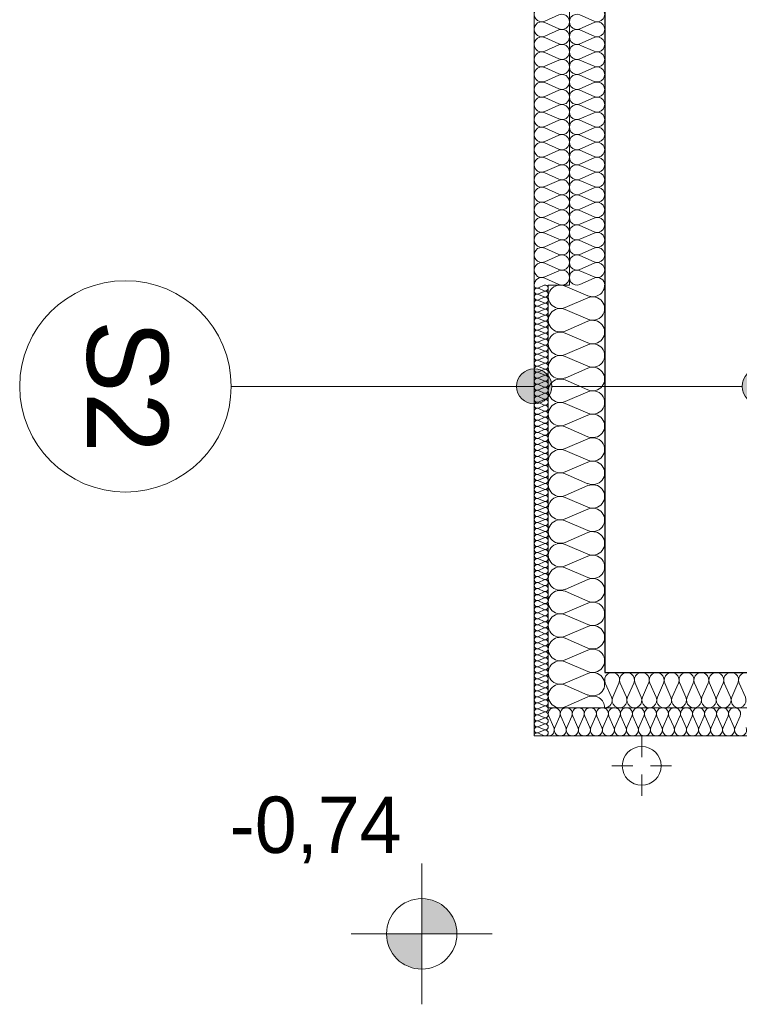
# Model space of a CAD drawing. Extents: x -438200 to -357500, y 15000 to 163871.
# Tile 1 of 148: x -431945 to -429903, y 21971 to 24766. Entities that reach past the tile are written whole.
import ezdxf

# ---------------------------------------------------------------- set-up
doc = ezdxf.new("R2010")
doc.units = 0
doc.header["$MEASUREMENT"] = 0
for name, color, linetype in [('#podkład', 252, 'Continuous'), ('Arch ocieplenie', 252, 'Continuous'), ('Arch opisy', 252, 'Continuous'), ('Inwent Izolacje', 252, 'Continuous'), ('INWENT RZĘDNE', 252, 'Continuous')]:
    doc.layers.add(name, color=color, linetype=linetype)
for name, color, linetype, lineweight in [('Arch ocieplenie_Nr_Pióra__9', 252, 'Continuous', 13), ('Arch opisy_Nr_Pióra__1', 252, 'Continuous', 25), ('Arch opisy_Nr_Pióra__21', 252, 'Continuous', 9), ('Arch wykończenie_Nr_Pióra__3', 252, 'Continuous', 18), ('INWENT DACH_Nr_Pióra__21', 252, 'Continuous', 9), ('Inwent Izolacje_Nr_Pióra__2', 252, 'Continuous', 13), ('INWENT RZĘDNE_Nr_Pióra__21', 252, 'Continuous', 9), ('INWENT.ŚCIANY_Nr_Pióra__1', 252, 'Continuous', 25), ('INWENT.ŚCIANY_Nr_Pióra__2', 252, 'Continuous', 13)]:
    doc.layers.add(name, color=color, linetype=linetype, lineweight=lineweight)
doc.styles.add('GENERATED_STYLE_2', font='txt')
doc.styles.add('GENERATED_STYLE_5', font='txt')

# ---------------------------------------------------------------- blocks, each defined once
blk = doc.blocks.new('Izolacja cieplna 14_10', base_point=(-430444.9, 22732.6))
at = {"layer": 'Arch ocieplenie_Nr_Pióra__9', "linetype": 'Continuous'}
for p, q in [((-430443.5, 22788.8), (-430429.3, 22756.5)), ((-430426.5, 22756.5), (-430412.3, 22788.8)), ((-430409.4, 22788.8), (-430395.2, 22756.5)), ((-430392.4, 22756.5), (-430378.2, 22788.8)), ((-430375.3, 22788.8), (-430361.1, 22756.5)), ((-430358.2, 22756.5), (-430344.1, 22788.8)), ((-430341.2, 22788.8), (-430327, 22756.5)), ((-430324.1, 22756.5), (-430309.9, 22788.8)), ((-430307.1, 22788.8), (-430292.9, 22756.5)), ((-430290, 22756.5), (-430275.8, 22788.8)), ((-430273, 22788.8), (-430258.8, 22756.5)), ((-430255.9, 22756.5), (-430241.7, 22788.8)), ((-430238.9, 22788.8), (-430224.7, 22756.5)), ((-430221.8, 22756.5), (-430207.6, 22788.8)), ((-430204.8, 22788.8), (-430190.6, 22756.5)), ((-430187.7, 22756.5), (-430173.5, 22788.8)), ((-430170.6, 22788.8), (-430156.5, 22756.5)), ((-430153.6, 22756.5), (-430139.4, 22788.8)), ((-430136.5, 22788.8), (-430122.4, 22756.5)), ((-430119.5, 22756.5), (-430105.3, 22788.8)), ((-430102.4, 22788.8), (-430088.2, 22756.5)), ((-430085.4, 22756.5), (-430071.2, 22788.8)), ((-430068.3, 22788.8), (-430054.1, 22756.5)), ((-430051.3, 22756.5), (-430037.1, 22788.8)), ((-430034.2, 22788.8), (-430020, 22756.5)), ((-430017.2, 22756.5), (-430003, 22788.8)), ((-430000.1, 22788.8), (-429985.9, 22756.5)), ((-429983.1, 22756.5), (-429968.9, 22788.8)), ((-429966, 22788.8), (-429951.8, 22756.5)), ((-429948.9, 22756.5), (-429934.8, 22788.8)), ((-429931.9, 22788.8), (-429917.7, 22756.5)), ((-429914.8, 22756.5), (-429900.7, 22788.8))]:
    blk.add_line(p, q, dxfattribs=at)
for centre, start_param, end_param in [((-430427.9, 22795.6), 5.870392, 9.837571), ((-430393.8, 22795.6), 5.870392, 9.837571), ((-430359.7, 22795.6), 5.870392, 9.837571), ((-430325.6, 22795.6), 5.870392, 9.837571), ((-430291.5, 22795.6), 5.870392, 9.837571), ((-430257.4, 22795.6), 5.870392, 9.837571), ((-430223.2, 22795.6), 5.870392, 9.837571), ((-430189.1, 22795.6), 5.870392, 9.837571), ((-430155, 22795.6), 5.870392, 9.837571), ((-430120.9, 22795.6), 5.870392, 9.837571), ((-430086.8, 22795.6), 5.870392, 9.837571), ((-430052.7, 22795.6), 5.870392, 9.837571), ((-430018.6, 22795.6), 5.870392, 9.837571), ((-429984.5, 22795.6), 5.870392, 9.837571), ((-429950.4, 22795.6), 5.870392, 9.837571), ((-429916.3, 22795.6), 5.870392, 9.837571), ((-430444.9, 22749.6), 4.712389, 6.695979), ((-430410.8, 22749.6), 2.7288, 6.695979), ((-430376.7, 22749.6), 2.7288, 6.695979), ((-430342.6, 22749.6), 2.7288, 6.695979), ((-430308.5, 22749.6), 2.7288, 6.695979), ((-430274.4, 22749.6), 2.7288, 6.695979), ((-430240.3, 22749.6), 2.7288, 6.695979), ((-430206.2, 22749.6), 2.7288, 6.695979), ((-430172.1, 22749.6), 2.7288, 6.695979), ((-430138, 22749.6), 2.7288, 6.695979), ((-430103.9, 22749.6), 2.7288, 6.695979), ((-430069.8, 22749.6), 2.7288, 6.695979), ((-430035.7, 22749.6), 2.7288, 6.695979), ((-430001.5, 22749.6), 2.7288, 6.695979), ((-429967.4, 22749.6), 2.7288, 6.695979), ((-429933.3, 22749.6), 2.7288, 6.695979), ((-429899.2, 22749.6), 2.7288, 6.695979)]:
    blk.add_ellipse(centre, major_axis=(17.1, 0), ratio=0.997691, start_param=start_param, end_param=end_param, dxfattribs=at)
blk = doc.blocks.new('Izolacja cieplna 14_11', base_point=(-430484.9, 28112.6))
at = {"layer": 'Arch ocieplenie_Nr_Pióra__9', "linetype": 'Continuous'}
for p, q in [((-430414.7, 24779.6), (-430455.1, 24761.8)), ((-430455.1, 24758.2), (-430414.7, 24740.4)), ((-430414.7, 24736.9), (-430455.1, 24719.1)), ((-430455.1, 24715.5), (-430414.7, 24697.7)), ((-430414.7, 24694.2), (-430455.1, 24676.4)), ((-430455.1, 24672.8), (-430414.7, 24655)), ((-430414.7, 24651.4), (-430455.1, 24633.7)), ((-430455.1, 24630.1), (-430414.7, 24612.3)), ((-430414.7, 24608.7), (-430455.1, 24591)), ((-430455.1, 24587.4), (-430414.7, 24569.6)), ((-430414.7, 24566), (-430455.1, 24548.3)), ((-430455.1, 24544.7), (-430414.7, 24526.9)), ((-430414.7, 24523.3), (-430455.1, 24505.6)), ((-430455.1, 24502), (-430414.7, 24484.2)), ((-430414.7, 24480.6), (-430455.1, 24462.8)), ((-430455.1, 24459.3), (-430414.7, 24441.5)), ((-430414.7, 24437.9), (-430455.1, 24420.1)), ((-430455.1, 24416.5), (-430414.7, 24398.8)), ((-430414.7, 24395.2), (-430455.1, 24377.4)), ((-430455.1, 24373.8), (-430414.7, 24356.1)), ((-430414.7, 24352.5), (-430455.1, 24334.7)), ((-430455.1, 24331.1), (-430414.7, 24313.4)), ((-430414.7, 24309.8), (-430455.1, 24292)), ((-430455.1, 24288.4), (-430414.7, 24270.7)), ((-430414.7, 24267.1), (-430455.1, 24249.3)), ((-430455.1, 24245.7), (-430414.7, 24227.9)), ((-430414.7, 24224.4), (-430455.1, 24206.6)), ((-430455.1, 24203), (-430414.7, 24185.2)), ((-430414.7, 24181.7), (-430455.1, 24163.9)), ((-430455.1, 24160.3), (-430414.7, 24142.5)), ((-430414.7, 24138.9), (-430455.1, 24121.2)), ((-430455.1, 24117.6), (-430414.7, 24099.8)), ((-430414.7, 24096.2), (-430455.1, 24078.5)), ((-430455.1, 24074.9), (-430414.7, 24057.1)), ((-430414.7, 24053.5), (-430455.1, 24035.8)), ((-430455.1, 24032.2), (-430414.7, 24014.4))]:
    blk.add_line(p, q, dxfattribs=at)
for centre, start_param, end_param in [((-430463.7, 24781.4), 2.7288, 6.695979), ((-430406.2, 24760), 5.870392, 9.837571), ((-430463.7, 24738.7), 2.7288, 6.695979), ((-430406.2, 24717.3), 5.870392, 9.837571), ((-430463.7, 24695.9), 2.7288, 6.695979), ((-430406.2, 24674.6), 5.870392, 9.837571), ((-430463.7, 24653.2), 2.7288, 6.695979), ((-430463.7, 24610.5), 2.7288, 6.695979), ((-430406.2, 24631.9), 5.870392, 9.837571), ((-430406.2, 24589.2), 5.870392, 9.837571), ((-430463.7, 24567.8), 2.7288, 6.695979), ((-430463.7, 24525.1), 2.7288, 6.695979), ((-430406.2, 24546.5), 5.870392, 9.837571), ((-430406.2, 24503.8), 5.870392, 9.837571), ((-430463.7, 24482.4), 2.7288, 6.695979), ((-430463.7, 24439.7), 2.7288, 6.695979), ((-430406.2, 24461), 5.870392, 9.837571), ((-430406.2, 24418.3), 5.870392, 9.837571), ((-430463.7, 24397), 2.7288, 6.695979), ((-430463.7, 24354.3), 2.7288, 6.695979), ((-430406.2, 24375.6), 5.870392, 9.837571), ((-430406.2, 24332.9), 5.870392, 9.837571), ((-430463.7, 24311.6), 2.7288, 6.695979), ((-430406.2, 24290.2), 5.870392, 9.837571), ((-430463.7, 24268.9), 2.7288, 6.695979), ((-430406.2, 24247.5), 5.870392, 9.837571), ((-430463.7, 24226.2), 2.7288, 6.695979), ((-430406.2, 24204.8), 5.870392, 9.837571), ((-430463.7, 24183.4), 2.7288, 6.695979), ((-430406.2, 24162.1), 5.870392, 9.837571), ((-430463.7, 24140.7), 2.7288, 6.695979), ((-430406.2, 24119.4), 5.870392, 9.837571), ((-430463.7, 24098), 2.7288, 6.695979), ((-430406.2, 24076.7), 5.870392, 9.837571), ((-430463.7, 24055.3), 2.7288, 6.695979), ((-430406.2, 24034), 5.870392, 9.837571), ((-430463.7, 24012.6), 2.7288, 4.712389)]:
    blk.add_ellipse(centre, major_axis=(0, -21.4), ratio=0.995956, start_param=start_param, end_param=end_param, dxfattribs=at)
blk = doc.blocks.new('Izolacja cieplna 14_12', base_point=(-430484.9, 24012.6))
at = {"layer": 'Arch ocieplenie_Nr_Pióra__9', "linetype": 'Continuous'}
for p, q in [((-430456.9, 24011.9), (-430473, 24004.8)), ((-430473, 24003.4), (-430456.9, 23996.3)), ((-430456.9, 23994.8), (-430473, 23987.7)), ((-430473, 23986.3), (-430456.9, 23979.2)), ((-430456.9, 23977.8), (-430473, 23970.7)), ((-430473, 23969.2), (-430456.9, 23962.1)), ((-430456.9, 23960.7), (-430473, 23953.6)), ((-430473, 23952.2), (-430456.9, 23945.1)), ((-430456.9, 23943.6), (-430473, 23936.5)), ((-430473, 23935.1), (-430456.9, 23928)), ((-430456.9, 23926.6), (-430473, 23919.5)), ((-430473, 23918), (-430456.9, 23910.9)), ((-430456.9, 23909.5), (-430473, 23902.4)), ((-430473, 23901), (-430456.9, 23893.9)), ((-430456.9, 23892.4), (-430473, 23885.3)), ((-430473, 23883.9), (-430456.9, 23876.8)), ((-430456.9, 23875.4), (-430473, 23868.3)), ((-430473, 23866.8), (-430456.9, 23859.7)), ((-430456.9, 23858.3), (-430473, 23851.2)), ((-430473, 23849.8), (-430456.9, 23842.7)), ((-430456.9, 23841.2), (-430473, 23834.1)), ((-430473, 23832.7), (-430456.9, 23825.6)), ((-430456.9, 23824.2), (-430473, 23817.1)), ((-430473, 23815.6), (-430456.9, 23808.5)), ((-430456.9, 23807.1), (-430473, 23800)), ((-430473, 23798.6), (-430456.9, 23791.5)), ((-430456.9, 23790), (-430473, 23782.9)), ((-430473, 23781.5), (-430456.9, 23774.4)), ((-430456.9, 23773), (-430473, 23765.9)), ((-430473, 23764.4), (-430456.9, 23757.3)), ((-430456.9, 23755.9), (-430473, 23748.8)), ((-430473, 23747.4), (-430456.9, 23740.3)), ((-430456.9, 23738.8), (-430473, 23731.7)), ((-430473, 23730.3), (-430456.9, 23723.2)), ((-430456.9, 23721.8), (-430473, 23714.7)), ((-430473, 23713.2), (-430456.9, 23706.1)), ((-430456.9, 23704.7), (-430473, 23697.6)), ((-430473, 23696.2), (-430456.9, 23689.1)), ((-430456.9, 23687.6), (-430473, 23680.5)), ((-430473, 23679.1), (-430456.9, 23672)), ((-430456.9, 23670.6), (-430473, 23663.5)), ((-430473, 23662), (-430456.9, 23654.9)), ((-430456.9, 23653.5), (-430473, 23646.4)), ((-430473, 23645), (-430456.9, 23637.9)), ((-430456.9, 23636.4), (-430473, 23629.3)), ((-430473, 23627.9), (-430456.9, 23620.8)), ((-430456.9, 23619.4), (-430473, 23612.3)), ((-430473, 23610.8), (-430456.9, 23603.7)), ((-430456.9, 23602.3), (-430473, 23595.2)), ((-430473, 23593.8), (-430456.9, 23586.7)), ((-430456.9, 23585.2), (-430473, 23578.1)), ((-430473, 23576.7), (-430456.9, 23569.6)), ((-430456.9, 23568.2), (-430473, 23561.1)), ((-430473, 23559.6), (-430456.9, 23552.5)), ((-430456.9, 23551.1), (-430473, 23544)), ((-430473, 23542.6), (-430456.9, 23535.5)), ((-430456.9, 23534), (-430473, 23526.9)), ((-430473, 23525.5), (-430456.9, 23518.4)), ((-430456.9, 23517), (-430473, 23509.9)), ((-430473, 23508.4), (-430456.9, 23501.3)), ((-430456.9, 23499.9), (-430473, 23492.8)), ((-430473, 23491.4), (-430456.9, 23484.3)), ((-430456.9, 23482.8), (-430473, 23475.7)), ((-430473, 23474.3), (-430456.9, 23467.2)), ((-430456.9, 23465.8), (-430473, 23458.7)), ((-430473, 23457.2), (-430456.9, 23450.1)), ((-430456.9, 23448.7), (-430473, 23441.6)), ((-430473, 23440.2), (-430456.9, 23433.1)), ((-430456.9, 23431.6), (-430473, 23424.5)), ((-430473, 23423.1), (-430456.9, 23416)), ((-430456.9, 23414.6), (-430473, 23407.5)), ((-430473, 23406), (-430456.9, 23398.9)), ((-430456.9, 23397.5), (-430473, 23390.4)), ((-430473, 23389), (-430456.9, 23381.9)), ((-430456.9, 23380.4), (-430473, 23373.3)), ((-430473, 23371.9), (-430456.9, 23364.8)), ((-430456.9, 23363.4), (-430473, 23356.3)), ((-430473, 23354.8), (-430456.9, 23347.7)), ((-430456.9, 23346.3), (-430473, 23339.2)), ((-430473, 23337.8), (-430456.9, 23330.7)), ((-430456.9, 23329.2), (-430473, 23322.1)), ((-430473, 23320.7), (-430456.9, 23313.6)), ((-430456.9, 23312.2), (-430473, 23305.1)), ((-430473, 23303.6), (-430456.9, 23296.5)), ((-430456.9, 23295.1), (-430473, 23288)), ((-430473, 23286.6), (-430456.9, 23279.5)), ((-430456.9, 23278), (-430473, 23270.9)), ((-430473, 23269.5), (-430456.9, 23262.4)), ((-430456.9, 23261), (-430473, 23253.9)), ((-430473, 23252.4), (-430456.9, 23245.3)), ((-430456.9, 23243.9), (-430473, 23236.8)), ((-430473, 23235.4), (-430456.9, 23228.3)), ((-430456.9, 23226.8), (-430473, 23219.7)), ((-430473, 23218.3), (-430456.9, 23211.2)), ((-430456.9, 23209.8), (-430473, 23202.7)), ((-430473, 23201.2), (-430456.9, 23194.1)), ((-430456.9, 23192.7), (-430473, 23185.6)), ((-430473, 23184.2), (-430456.9, 23177.1)), ((-430456.9, 23175.6), (-430473, 23168.5)), ((-430473, 23167.1), (-430456.9, 23160)), ((-430456.9, 23158.6), (-430473, 23151.5)), ((-430473, 23150), (-430456.9, 23142.9)), ((-430456.9, 23141.5), (-430473, 23134.4)), ((-430473, 23133), (-430456.9, 23125.9)), ((-430456.9, 23124.4), (-430473, 23117.3)), ((-430473, 23115.9), (-430456.9, 23108.8)), ((-430456.9, 23107.4), (-430473, 23100.3)), ((-430473, 23098.8), (-430456.9, 23091.7)), ((-430456.9, 23090.3), (-430473, 23083.2)), ((-430473, 23081.8), (-430456.9, 23074.7)), ((-430456.9, 23073.2), (-430473, 23066.1)), ((-430473, 23064.7), (-430456.9, 23057.6)), ((-430456.9, 23056.2), (-430473, 23049.1)), ((-430473, 23047.6), (-430456.9, 23040.5)), ((-430456.9, 23039.1), (-430473, 23032)), ((-430473, 23030.6), (-430456.9, 23023.5)), ((-430456.9, 23022), (-430473, 23014.9)), ((-430473, 23013.5), (-430456.9, 23006.4)), ((-430456.9, 23005), (-430473, 22997.9)), ((-430473, 22996.4), (-430456.9, 22989.3)), ((-430456.9, 22987.9), (-430473, 22980.8)), ((-430473, 22979.4), (-430456.9, 22972.3)), ((-430456.9, 22970.8), (-430473, 22963.7)), ((-430473, 22962.3), (-430456.9, 22955.2)), ((-430456.9, 22953.8), (-430473, 22946.7)), ((-430473, 22945.2), (-430456.9, 22938.1)), ((-430456.9, 22936.7), (-430473, 22929.6)), ((-430473, 22928.2), (-430456.9, 22921.1)), ((-430456.9, 22919.6), (-430473, 22912.5)), ((-430473, 22911.1), (-430456.9, 22904)), ((-430456.9, 22902.6), (-430473, 22895.5)), ((-430473, 22894), (-430456.9, 22886.9)), ((-430456.9, 22885.5), (-430473, 22878.4)), ((-430473, 22877), (-430456.9, 22869.9)), ((-430456.9, 22868.4), (-430473, 22861.3)), ((-430473, 22859.9), (-430456.9, 22852.8)), ((-430456.9, 22851.4), (-430473, 22844.3)), ((-430473, 22842.8), (-430456.9, 22835.7)), ((-430456.9, 22834.3), (-430473, 22827.2)), ((-430473, 22825.8), (-430456.9, 22818.7)), ((-430456.9, 22817.2), (-430473, 22810.1)), ((-430473, 22808.7), (-430456.9, 22801.6)), ((-430456.9, 22800.2), (-430473, 22793.1)), ((-430473, 22791.6), (-430456.9, 22784.5)), ((-430456.9, 22783.1), (-430473, 22776)), ((-430473, 22774.6), (-430456.9, 22767.5)), ((-430456.9, 22766), (-430473, 22758.9)), ((-430473, 22757.5), (-430456.9, 22750.4)), ((-430456.9, 22749), (-430473, 22741.9)), ((-430473, 22740.4), (-430456.9, 22733.3))]:
    blk.add_line(p, q, dxfattribs=at)
for centre, start_param, end_param in [((-430453.5, 24004.1), 5.870392, 9.837571), ((-430476.4, 23995.5), 2.7288, 6.695979), ((-430476.4, 23978.5), 2.7288, 6.695979), ((-430476.4, 24012.6), 4.712389, 6.695979), ((-430453.5, 23987), 5.870392, 9.837571), ((-430476.4, 23961.4), 2.7288, 6.695979), ((-430453.5, 23969.9), 5.870392, 9.837571), ((-430453.5, 23952.9), 5.870392, 9.837571), ((-430476.4, 23944.3), 2.7288, 6.695979), ((-430476.4, 23927.3), 2.7288, 6.695979), ((-430453.5, 23935.8), 5.870392, 9.837571), ((-430476.4, 23910.2), 2.7288, 6.695979), ((-430476.4, 23893.1), 2.7288, 6.695979), ((-430453.5, 23918.7), 5.870392, 9.837571), ((-430453.5, 23901.7), 5.870392, 9.837571), ((-430476.4, 23876.1), 2.7288, 6.695979), ((-430453.5, 23884.6), 5.870392, 9.837571), ((-430453.5, 23867.5), 5.870392, 9.837571), ((-430476.4, 23859), 2.7288, 6.695979), ((-430476.4, 23841.9), 2.7288, 6.695979), ((-430453.5, 23850.5), 5.870392, 9.837571), ((-430476.4, 23824.9), 2.7288, 6.695979), ((-430453.5, 23833.4), 5.870392, 9.837571), ((-430453.5, 23816.3), 5.870392, 9.837571), ((-430476.4, 23807.8), 2.7288, 6.695979), ((-430476.4, 23790.7), 2.7288, 6.695979), ((-430453.5, 23799.3), 5.870392, 9.837571), ((-430453.5, 23782.2), 5.870392, 9.837571), ((-430476.4, 23773.7), 2.7288, 6.695979), ((-430476.4, 23756.6), 2.7288, 6.695979), ((-430453.5, 23765.1), 5.870392, 9.837571), ((-430476.4, 23739.5), 2.7288, 6.695979), ((-430453.5, 23748.1), 5.870392, 9.837571), ((-430453.5, 23731), 5.870392, 9.837571), ((-430476.4, 23722.5), 2.7288, 6.695979), ((-430476.4, 23705.4), 2.7288, 6.695979), ((-430453.5, 23713.9), 5.870392, 9.837571), ((-430453.5, 23696.9), 5.870392, 9.837571), ((-430476.4, 23688.3), 2.7288, 6.695979), ((-430476.4, 23671.3), 2.7288, 6.695979), ((-430453.5, 23679.8), 5.870392, 9.837571), ((-430476.4, 23654.2), 2.7288, 6.695979), ((-430453.5, 23662.7), 5.870392, 9.837571), ((-430453.5, 23645.7), 5.870392, 9.837571), ((-430476.4, 23637.1), 2.7288, 6.695979), ((-430476.4, 23620.1), 2.7288, 6.695979), ((-430453.5, 23628.6), 5.870392, 9.837571), ((-430476.4, 23603), 2.7288, 6.695979), ((-430476.4, 23585.9), 2.7288, 6.695979), ((-430453.5, 23611.5), 5.870392, 9.837571), ((-430453.5, 23594.5), 5.870392, 9.837571), ((-430476.4, 23568.9), 2.7288, 6.695979), ((-430453.5, 23577.4), 5.870392, 9.837571), ((-430453.5, 23560.3), 5.870392, 9.837571), ((-430476.4, 23551.8), 2.7288, 6.695979), ((-430476.4, 23534.7), 2.7288, 6.695979), ((-430453.5, 23543.3), 5.870392, 9.837571), ((-430476.4, 23517.7), 2.7288, 6.695979), ((-430476.4, 23500.6), 2.7288, 6.695979), ((-430453.5, 23526.2), 5.870392, 9.837571), ((-430453.5, 23509.1), 5.870392, 9.837571), ((-430476.4, 23483.5), 2.7288, 6.695979), ((-430453.5, 23492.1), 5.870392, 9.837571), ((-430453.5, 23475), 5.870392, 9.837571), ((-430476.4, 23466.5), 2.7288, 6.695979), ((-430476.4, 23449.4), 2.7288, 6.695979), ((-430453.5, 23457.9), 5.870392, 9.837571), ((-430476.4, 23432.3), 2.7288, 6.695979), ((-430453.5, 23440.9), 5.870392, 9.837571), ((-430453.5, 23423.8), 5.870392, 9.837571), ((-430476.4, 23415.3), 2.7288, 6.695979), ((-430476.4, 23398.2), 2.7288, 6.695979), ((-430453.5, 23406.7), 5.870392, 9.837571), ((-430453.5, 23389.7), 5.870392, 9.837571), ((-430476.4, 23381.1), 2.7288, 6.695979), ((-430476.4, 23364.1), 2.7288, 6.695979), ((-430453.5, 23372.6), 5.870392, 9.837571), ((-430476.4, 23347), 2.7288, 6.695979), ((-430453.5, 23355.5), 5.870392, 9.837571), ((-430453.5, 23338.5), 5.870392, 9.837571), ((-430476.4, 23329.9), 2.7288, 6.695979), ((-430476.4, 23312.9), 2.7288, 6.695979), ((-430453.5, 23321.4), 5.870392, 9.837571), ((-430476.4, 23295.8), 2.7288, 6.695979), ((-430476.4, 23278.7), 2.7288, 6.695979), ((-430453.5, 23304.3), 5.870392, 9.837571), ((-430453.5, 23287.3), 5.870392, 9.837571), ((-430476.4, 23261.7), 2.7288, 6.695979), ((-430453.5, 23270.2), 5.870392, 9.837571), ((-430453.5, 23253.1), 5.870392, 9.837571), ((-430476.4, 23244.6), 2.7288, 6.695979), ((-430476.4, 23227.5), 2.7288, 6.695979), ((-430453.5, 23236.1), 5.870392, 9.837571), ((-430476.4, 23210.5), 2.7288, 6.695979), ((-430476.4, 23193.4), 2.7288, 6.695979), ((-430453.5, 23219), 5.870392, 9.837571), ((-430453.5, 23201.9), 5.870392, 9.837571), ((-430476.4, 23176.3), 2.7288, 6.695979), ((-430453.5, 23184.9), 5.870392, 9.837571), ((-430453.5, 23167.8), 5.870392, 9.837571), ((-430476.4, 23159.3), 2.7288, 6.695979), ((-430476.4, 23142.2), 2.7288, 6.695979), ((-430453.5, 23150.7), 5.870392, 9.837571), ((-430476.4, 23125.1), 2.7288, 6.695979), ((-430453.5, 23133.7), 5.870392, 9.837571), ((-430453.5, 23116.6), 5.870392, 9.837571), ((-430476.4, 23108.1), 2.7288, 6.695979), ((-430476.4, 23091), 2.7288, 6.695979), ((-430453.5, 23099.5), 5.870392, 9.837571), ((-430453.5, 23082.5), 5.870392, 9.837571), ((-430476.4, 23073.9), 2.7288, 6.695979), ((-430476.4, 23056.9), 2.7288, 6.695979), ((-430453.5, 23065.4), 5.870392, 9.837571), ((-430476.4, 23039.8), 2.7288, 6.695979), ((-430453.5, 23048.3), 5.870392, 9.837571), ((-430453.5, 23031.3), 5.870392, 9.837571), ((-430476.4, 23022.7), 2.7288, 6.695979), ((-430476.4, 23005.7), 2.7288, 6.695979), ((-430453.5, 23014.2), 5.870392, 9.837571), ((-430453.5, 22997.1), 5.870392, 9.837571), ((-430476.4, 22988.6), 2.7288, 6.695979), ((-430476.4, 22971.5), 2.7288, 6.695979), ((-430453.5, 22980.1), 5.870392, 9.837571), ((-430476.4, 22954.5), 2.7288, 6.695979), ((-430453.5, 22963), 5.870392, 9.837571), ((-430453.5, 22945.9), 5.870392, 9.837571), ((-430476.4, 22937.4), 2.7288, 6.695979), ((-430476.4, 22920.3), 2.7288, 6.695979), ((-430453.5, 22928.9), 5.870392, 9.837571), ((-430476.4, 22903.3), 2.7288, 6.695979), ((-430476.4, 22886.2), 2.7288, 6.695979), ((-430453.5, 22911.8), 5.870392, 9.837571), ((-430453.5, 22894.7), 5.870392, 9.837571), ((-430476.4, 22869.1), 2.7288, 6.695979), ((-430453.5, 22877.7), 5.870392, 9.837571), ((-430453.5, 22860.6), 5.870392, 9.837571), ((-430476.4, 22852.1), 2.7288, 6.695979), ((-430476.4, 22835), 2.7288, 6.695979), ((-430453.5, 22843.5), 5.870392, 9.837571), ((-430476.4, 22817.9), 2.7288, 6.695979), ((-430453.5, 22826.5), 5.870392, 9.837571), ((-430453.5, 22809.4), 5.870392, 9.837571), ((-430476.4, 22800.9), 2.7288, 6.695979), ((-430476.4, 22783.8), 2.7288, 6.695979), ((-430453.5, 22792.3), 5.870392, 9.837571), ((-430453.5, 22775.3), 5.870392, 9.837571), ((-430476.4, 22766.7), 2.7288, 6.695979), ((-430476.4, 22749.7), 2.7288, 6.695979), ((-430453.5, 22758.2), 5.870392, 9.837571), ((-430476.4, 22732.6), 2.7288, 4.712389), ((-430453.5, 22741.1), 5.870392, 9.837571)]:
    blk.add_ellipse(centre, major_axis=(0, -8.53), ratio=0.996928, start_param=start_param, end_param=end_param, dxfattribs=at)
blk = doc.blocks.new('Izolacja cieplna 14_262', base_point=(-430284.9, 22812.6))
at = {"layer": 'Inwent Izolacje_Nr_Pióra__2', "linetype": 'Continuous'}
for p, q in [((-430283.2, 22882.8), (-430265.6, 22842.4)), ((-430262.1, 22842.4), (-430244.5, 22882.8)), ((-430241, 22882.8), (-430223.4, 22842.4)), ((-430219.9, 22842.4), (-430202.3, 22882.8)), ((-430198.7, 22882.8), (-430181.2, 22842.4)), ((-430177.6, 22842.4), (-430160.1, 22882.8)), ((-430156.5, 22882.8), (-430139, 22842.4)), ((-430135.4, 22842.4), (-430117.9, 22882.8)), ((-430114.3, 22882.8), (-430096.8, 22842.4)), ((-430093.2, 22842.4), (-430075.6, 22882.8)), ((-430072.1, 22882.8), (-430054.5, 22842.4)), ((-430051, 22842.4), (-430033.4, 22882.8)), ((-430029.9, 22882.8), (-430012.3, 22842.4)), ((-430008.8, 22842.4), (-429991.2, 22882.8)), ((-429987.7, 22882.8), (-429970.1, 22842.4)), ((-429966.6, 22842.4), (-429949, 22882.8)), ((-429945.5, 22882.8), (-429927.9, 22842.4)), ((-429924.4, 22842.4), (-429906.8, 22882.8)), ((-429903.2, 22882.8), (-429885.7, 22842.4))]:
    blk.add_line(p, q, dxfattribs=at)
for centre, start_param, end_param in [((-430263.8, 22891.3), 4.299595, 8.266775), ((-430221.6, 22891.3), 4.299595, 8.266775), ((-430179.4, 22891.3), 4.299595, 8.266775), ((-430137.2, 22891.3), 4.299595, 8.266775), ((-430095, 22891.3), 4.299595, 8.266775), ((-430052.8, 22891.3), 4.299595, 8.266775), ((-430010.6, 22891.3), 4.299595, 8.266775), ((-429968.3, 22891.3), 4.299595, 8.266775), ((-429926.1, 22891.3), 4.299595, 8.266775), ((-429883.9, 22891.3), 4.299595, 8.266775), ((-430284.9, 22833.9), 3.141593, 5.125182), ((-430242.7, 22833.9), 1.158004, 5.125183), ((-430200.5, 22833.9), 1.158004, 5.125183), ((-430158.3, 22833.9), 1.158004, 5.125183), ((-430116.1, 22833.9), 1.158004, 5.125183), ((-430073.9, 22833.9), 1.158004, 5.125183), ((-430031.7, 22833.9), 1.158004, 5.125183), ((-429989.4, 22833.9), 1.158004, 5.125183), ((-429947.2, 22833.9), 1.158004, 5.125183), ((-429905, 22833.9), 1.158004, 5.125183)]:
    blk.add_ellipse(centre, major_axis=(0, 21.3), ratio=0.992446, start_param=start_param, end_param=end_param, dxfattribs=at)
blk = doc.blocks.new('Izolacja cieplna 14_263', base_point=(-430284.9, 22812.6))
at = {"layer": 'Inwent Izolacje_Nr_Pióra__2', "linetype": 'Continuous'}
for p, q in [((-430332.6, 23982.1), (-430397.3, 24009.8)), ((-430397.3, 23948.7), (-430332.6, 23976.5)), ((-430332.6, 23915.4), (-430397.3, 23943.1)), ((-430397.3, 23882.1), (-430332.6, 23909.8)), ((-430332.6, 23848.7), (-430397.3, 23876.5)), ((-430397.3, 23815.4), (-430332.6, 23843.1)), ((-430332.6, 23782.1), (-430397.3, 23809.8)), ((-430397.3, 23748.7), (-430332.6, 23776.5)), ((-430332.6, 23715.4), (-430397.3, 23743.1)), ((-430397.3, 23682.1), (-430332.6, 23709.8)), ((-430332.6, 23648.7), (-430397.3, 23676.5)), ((-430397.3, 23615.4), (-430332.6, 23643.1)), ((-430332.6, 23582.1), (-430397.3, 23609.8)), ((-430397.3, 23548.7), (-430332.6, 23576.5)), ((-430332.6, 23515.4), (-430397.3, 23543.1)), ((-430397.3, 23482.1), (-430332.6, 23509.8)), ((-430332.6, 23448.7), (-430397.3, 23476.5)), ((-430397.3, 23415.4), (-430332.6, 23443.1)), ((-430332.6, 23382.1), (-430397.3, 23409.8)), ((-430397.3, 23348.7), (-430332.6, 23376.5)), ((-430332.6, 23315.4), (-430397.3, 23343.1)), ((-430397.3, 23282.1), (-430332.6, 23309.8)), ((-430332.6, 23248.7), (-430397.3, 23276.5)), ((-430397.3, 23215.4), (-430332.6, 23243.1)), ((-430332.6, 23182.1), (-430397.3, 23209.8)), ((-430397.3, 23148.7), (-430332.6, 23176.5)), ((-430332.6, 23115.4), (-430397.3, 23143.1)), ((-430397.3, 23082.1), (-430332.6, 23109.8)), ((-430332.6, 23048.7), (-430397.3, 23076.5)), ((-430397.3, 23015.4), (-430332.6, 23043.1)), ((-430332.6, 22982.1), (-430397.3, 23009.8)), ((-430397.3, 22948.7), (-430332.6, 22976.5)), ((-430332.6, 22915.4), (-430397.3, 22943.1)), ((-430397.3, 22882.1), (-430332.6, 22909.8)), ((-430332.6, 22848.7), (-430397.3, 22876.5)), ((-430397.3, 22815.4), (-430332.6, 22843.1))]:
    blk.add_line(p, q, dxfattribs=at)
for centre, start_param, end_param in [((-430410.9, 23979.3), 4.299595, 8.266775), ((-430319, 24012.6), 1.158004, 3.141593), ((-430319, 23945.9), 1.158004, 5.125183), ((-430410.9, 23912.6), 4.299595, 8.266775), ((-430319, 23879.3), 1.158004, 5.125183), ((-430410.9, 23845.9), 4.299595, 8.266775), ((-430319, 23812.6), 1.158004, 5.125183), ((-430410.9, 23779.3), 4.299595, 8.266775), ((-430319, 23745.9), 1.158004, 5.125183), ((-430410.9, 23712.6), 4.299595, 8.266775), ((-430319, 23679.3), 1.158004, 5.125183), ((-430410.9, 23645.9), 4.299595, 8.266775), ((-430319, 23612.6), 1.158004, 5.125183), ((-430410.9, 23579.3), 4.299595, 8.266775), ((-430319, 23545.9), 1.158004, 5.125183), ((-430410.9, 23512.6), 4.299595, 8.266775), ((-430319, 23479.3), 1.158004, 5.125183), ((-430410.9, 23445.9), 4.299595, 8.266775), ((-430319, 23412.6), 1.158004, 5.125183), ((-430410.9, 23379.3), 4.299595, 8.266775), ((-430319, 23345.9), 1.158004, 5.125183), ((-430410.9, 23312.6), 4.299595, 8.266775), ((-430319, 23279.3), 1.158004, 5.125183), ((-430410.9, 23245.9), 4.299595, 8.266775), ((-430319, 23212.6), 1.158004, 5.125183), ((-430410.9, 23179.3), 4.299595, 8.266775), ((-430319, 23145.9), 1.158004, 5.125183), ((-430410.9, 23112.6), 4.299595, 8.266775), ((-430319, 23079.3), 1.158004, 5.125183), ((-430410.9, 23045.9), 4.299595, 8.266775), ((-430319, 23012.6), 1.158004, 5.125183), ((-430410.9, 22979.3), 4.299595, 8.266775), ((-430319, 22945.9), 1.158004, 5.125183), ((-430410.9, 22912.6), 4.299595, 8.266775), ((-430319, 22879.3), 1.158004, 5.125183), ((-430410.9, 22845.9), 4.299595, 8.266775), ((-430319, 22812.6), 3.141593, 5.125182)]:
    blk.add_ellipse(centre, major_axis=(-34, 0), ratio=0.979572, start_param=start_param, end_param=end_param, dxfattribs=at)
blk = doc.blocks.new('Izolacja cieplna 14_264', base_point=(-430284.9, 24012.6))
at = {"layer": 'Inwent Izolacje_Nr_Pióra__2', "linetype": 'Continuous'}
for p, q in [((-430314.7, 24761.8), (-430355.1, 24779.6)), ((-430355.1, 24740.4), (-430314.7, 24758.2)), ((-430314.7, 24719.1), (-430355.1, 24736.9)), ((-430355.1, 24697.7), (-430314.7, 24715.5)), ((-430314.7, 24676.4), (-430355.1, 24694.1)), ((-430355.1, 24655), (-430314.7, 24672.8)), ((-430314.7, 24633.7), (-430355.1, 24651.4)), ((-430355.1, 24612.3), (-430314.7, 24630.1)), ((-430314.7, 24591), (-430355.1, 24608.7)), ((-430355.1, 24569.6), (-430314.7, 24587.4)), ((-430314.7, 24548.3), (-430355.1, 24566)), ((-430355.1, 24526.9), (-430314.7, 24544.7)), ((-430314.7, 24505.6), (-430355.1, 24523.3)), ((-430355.1, 24484.2), (-430314.7, 24502)), ((-430314.7, 24462.8), (-430355.1, 24480.6)), ((-430355.1, 24441.5), (-430314.7, 24459.3)), ((-430314.7, 24420.1), (-430355.1, 24437.9)), ((-430355.1, 24398.8), (-430314.7, 24416.5)), ((-430314.7, 24377.4), (-430355.1, 24395.2)), ((-430355.1, 24356.1), (-430314.7, 24373.8)), ((-430314.7, 24334.7), (-430355.1, 24352.5)), ((-430355.1, 24313.4), (-430314.7, 24331.1)), ((-430314.7, 24292), (-430355.1, 24309.8)), ((-430355.1, 24270.7), (-430314.7, 24288.4)), ((-430314.7, 24249.3), (-430355.1, 24267.1)), ((-430355.1, 24227.9), (-430314.7, 24245.7)), ((-430314.7, 24206.6), (-430355.1, 24224.4)), ((-430355.1, 24185.2), (-430314.7, 24203)), ((-430314.7, 24163.9), (-430355.1, 24181.6)), ((-430355.1, 24142.5), (-430314.7, 24160.3)), ((-430314.7, 24121.2), (-430355.1, 24138.9)), ((-430355.1, 24099.8), (-430314.7, 24117.6)), ((-430314.7, 24078.5), (-430355.1, 24096.2)), ((-430355.1, 24057.1), (-430314.7, 24074.9)), ((-430314.7, 24035.8), (-430355.1, 24053.5)), ((-430355.1, 24014.4), (-430314.7, 24032.2))]:
    blk.add_line(p, q, dxfattribs=at)
for centre, start_param, end_param in [((-430306.2, 24781.4), 2.7288, 6.695979), ((-430363.7, 24760), 5.870392, 9.837571), ((-430363.7, 24717.3), 5.870392, 9.837571), ((-430306.2, 24738.7), 2.7288, 6.695979), ((-430306.2, 24695.9), 2.7288, 6.695979), ((-430363.7, 24674.6), 5.870392, 9.837571), ((-430306.2, 24653.2), 2.7288, 6.695979), ((-430363.7, 24631.9), 5.870392, 9.837571), ((-430306.2, 24610.5), 2.7288, 6.695979), ((-430363.7, 24589.2), 5.870392, 9.837571), ((-430306.2, 24567.8), 2.7288, 6.695979), ((-430363.7, 24546.5), 5.870392, 9.837571), ((-430306.2, 24525.1), 2.7288, 6.695979), ((-430363.7, 24503.8), 5.870392, 9.837571), ((-430306.2, 24482.4), 2.7288, 6.695979), ((-430363.7, 24461), 5.870392, 9.837571), ((-430306.2, 24439.7), 2.7288, 6.695979), ((-430363.7, 24418.3), 5.870392, 9.837571), ((-430306.2, 24397), 2.7288, 6.695979), ((-430363.7, 24375.6), 5.870392, 9.837571), ((-430306.2, 24354.3), 2.7288, 6.695979), ((-430363.7, 24332.9), 5.870392, 9.837571), ((-430306.2, 24311.6), 2.7288, 6.695979), ((-430363.7, 24290.2), 5.870392, 9.837571), ((-430363.7, 24247.5), 5.870392, 9.837571), ((-430306.2, 24268.9), 2.7288, 6.695979), ((-430306.2, 24226.2), 2.7288, 6.695979), ((-430363.7, 24204.8), 5.870392, 9.837571), ((-430363.7, 24162.1), 5.870392, 9.837571), ((-430306.2, 24183.4), 2.7288, 6.695979), ((-430306.2, 24140.7), 2.7288, 6.695979), ((-430363.7, 24119.4), 5.870392, 9.837571), ((-430363.7, 24076.7), 5.870392, 9.837571), ((-430306.2, 24098), 2.7288, 6.695979), ((-430306.2, 24055.3), 2.7288, 6.695979), ((-430363.7, 24034), 5.870392, 9.837571), ((-430306.2, 24012.6), 4.712389, 6.695979)]:
    blk.add_ellipse(centre, major_axis=(0, 21.4), ratio=0.995956, start_param=start_param, end_param=end_param, dxfattribs=at)
blk = doc.blocks.new('Koty wysokościowe_15', base_point=(-430804, 22170.6))
at = {"layer": 'INWENT RZĘDNE_Nr_Pióra__21', "linetype": 'Continuous'}
for points in [[(-430804, 22170.6), (-430704, 22170.6), (-430711.6, 22208.9), (-430733.3, 22241.3), (-430765.7, 22263), (-430804, 22270.6)], [(-430804, 22170.6), (-430904, 22170.6), (-430896.4, 22132.3), (-430874.7, 22099.9), (-430842.3, 22078.2), (-430804, 22070.6)]]:
    blk.add_hatch(color=256, dxfattribs=at).paths.add_polyline_path(points, flags=0)
for p, q in [((-430804, 21970.6), (-430804, 22370.6)), ((-431004, 22170.6), (-430604, 22170.6))]:
    blk.add_line(p, q, dxfattribs=at)
blk.add_circle((-430804, 22170.6), 100, dxfattribs=at)
at = {"layer": 'INWENT RZĘDNE_Nr_Pióra__21', "insert": (-431348.8, 22370.6), "char_height": 160, "attachment_point": 7, "style": 'GENERATED_STYLE_2'}
blk.add_mtext('{-0,74}', dxfattribs=at)
blk = doc.blocks.new('Linia_62', base_point=(-430484.9, 23725.1))
at = {"layer": 'Arch opisy_Nr_Pióra__21', "linetype": 'Continuous'}
blk.add_line((-430484.9, 23725.1), (-431344.7, 23725.1), dxfattribs=at)
blk.add_circle((-431644.7, 23725.1), 300, dxfattribs=at)
blk = doc.blocks.new('Linia_63', base_point=(-429844.9, 23725.1))
at = {"layer": 'Arch opisy_Nr_Pióra__21', "linetype": 'Continuous'}
for points in [[(-430434.9, 23725.1), (-430438.8, 23744.2), (-430449.6, 23760.4), (-430465.8, 23771.3), (-430484.9, 23775.1), (-430504.1, 23771.3), (-430520.3, 23760.4), (-430531.1, 23744.2), (-430534.9, 23725.1), (-430531.1, 23705.9), (-430520.3, 23689.7), (-430504.1, 23678.9), (-430484.9, 23675.1), (-430465.8, 23678.9), (-430449.6, 23689.7), (-430438.8, 23705.9)], [(-429794.9, 23725.1), (-429798.8, 23744.2), (-429809.6, 23760.4), (-429825.8, 23771.3), (-429844.9, 23775.1), (-429864.1, 23771.3), (-429880.3, 23760.4), (-429891.1, 23744.2), (-429894.9, 23725.1), (-429891.1, 23705.9), (-429880.3, 23689.7), (-429864.1, 23678.9), (-429844.9, 23675.1), (-429825.8, 23678.9), (-429809.6, 23689.7), (-429798.8, 23705.9)]]:
    blk.add_hatch(color=256, dxfattribs=at).paths.add_polyline_path(points, flags=0)
blk.add_line((-429894.9, 23725.1), (-430434.9, 23725.1), dxfattribs=at)
for centre in [(-430484.9, 23725.1), (-429844.9, 23725.1)]:
    blk.add_circle(centre, 50, dxfattribs=at)
blk = doc.blocks.new('parter')
at = {"layer": 'Arch wykończenie_Nr_Pióra__3', "color": 252, "linetype": 'Continuous'}
for p, q in [((-430484.9, 28112.6), (-430484.9, 22732.6)), ((-430484.9, 22732.6), (-427920.9, 22732.6))]:
    blk.add_line(p, q, dxfattribs=at)
at = {"layer": 'INWENT DACH_Nr_Pióra__21', "color": 252, "linetype": 'Continuous'}
for p, q in [((-430179.9, 22672.6), (-430179.9, 22732.6)), ((-430204.9, 22647.6), (-430264.9, 22647.6)), ((-430154.9, 22647.6), (-430094.9, 22647.6)), ((-430179.9, 22622.6), (-430179.9, 22562.6))]:
    blk.add_line(p, q, dxfattribs=at)
blk.add_circle((-430179.9, 22647.6), 55, dxfattribs=at)
at = {"layer": 'INWENT.ŚCIANY_Nr_Pióra__1', "color": 252, "linetype": 'Continuous'}
for p, q in [((-430284.9, 28072.6), (-430284.9, 22912.6)), ((-430284.9, 22912.6), (-427964.9, 22912.6))]:
    blk.add_line(p, q, dxfattribs=at)
at = {"layer": 'INWENT.ŚCIANY_Nr_Pióra__2', "color": 252, "linetype": 'Continuous'}
for p, q in [((-430384.9, 28112.6), (-430384.9, 24012.6)), ((-430384.9, 24012.6), (-430444.9, 24012.6)), ((-430444.9, 24012.6), (-430444.9, 22812.6)), ((-427920.9, 22812.6), (-430444.9, 22812.6))]:
    blk.add_line(p, q, dxfattribs=at)
at = {"layer": 'Arch ocieplenie', "color": 252, "linetype": 'Continuous', "lineweight": 13}
for name, p in [('Izolacja cieplna 14_11', (-430484.9, 28112.6)), ('Izolacja cieplna 14_12', (-430484.9, 24012.6)), ('Izolacja cieplna 14_10', (-430444.9, 22732.6))]:
    blk.add_blockref(name, p, dxfattribs=at)
at = {"layer": 'Arch opisy', "color": 252, "linetype": 'Continuous'}
for name, p in [('Linia_62', (-430484.9, 23725.1)), ('Linia_63', (-429844.9, 23725.1))]:
    blk.add_blockref(name, p, dxfattribs=at)
at = {"layer": 'Inwent Izolacje', "color": 252, "linetype": 'Continuous', "lineweight": 13}
for name, p in [('Izolacja cieplna 14_264', (-430284.9, 24012.6)), ('Izolacja cieplna 14_263', (-430284.9, 22812.6)), ('Izolacja cieplna 14_262', (-430284.9, 22812.6))]:
    blk.add_blockref(name, p, dxfattribs=at)
at = {"layer": 'INWENT RZĘDNE', "color": 252}
blk.add_blockref('Koty wysokościowe_15', (-430804, 22170.6), dxfattribs=at)
at = {"layer": 'Arch opisy_Nr_Pióra__1', "color": 252, "linetype": 'Continuous', "insert": (-431523.4, 23725.1), "char_height": 230, "attachment_point": 2, "rotation": 270, "style": 'GENERATED_STYLE_5'}
blk.add_mtext('{S2}', dxfattribs=at)

msp = doc.modelspace()

# ---------------------------------------------------------------- block references
at = {"layer": '#podkład', "color": 3, "lineweight": 50}
msp.add_blockref('parter', (0, 0), dxfattribs=at)

doc.saveas('drawing.dxf')
